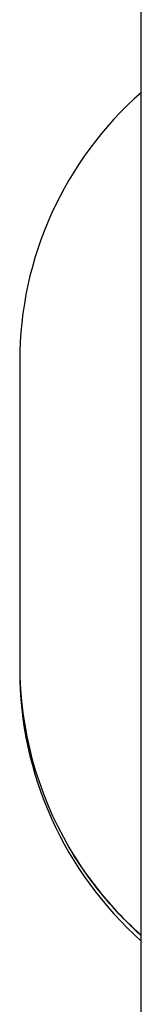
# Model space of a CAD drawing. Extents: x 0 to 8410, y 0 to 5940.
# Tile 142 of 212: x 6980 to 6998, y 3710 to 3852. Entities that reach past the tile are written whole.
import ezdxf

# ---------------------------------------------------------------- set-up
doc = ezdxf.new("R2010")
doc.units = 0
doc.header["$LTSCALE"] = 10
doc.layers.get('0').update_dxf_attribs({"linetype": 'CONTINUOUS'})

msp = doc.modelspace()

# ---------------------------------------------------------------- linework, layer by layer
at = {"color": 7, "linetype": 'CONTINUOUS'}
for p, q in [((6997.78, 3001.6), (6997.78, 4397.8)), ((6980.28, 3803.06), (6980.28, 3758.43))]:
    msp.add_line(p, q, dxfattribs=at)
for centre, major_axis, ratio, start_param, end_param in [((7032.78, 3802.71), (49.47, -17.76), 0.989458, 2.641775, 3.482844), ((7032.78, 3758.84), (49.07, -18.88), 0.989046, 3.50515, 4.032678), ((7032.78, 3758.08), (49.47, -17.76), 0.989458, 3.482844, 4.323913)]:
    msp.add_ellipse(centre, major_axis=major_axis, ratio=ratio, start_param=start_param, end_param=end_param, dxfattribs=at)
at = {"color": 8, "linetype": 'CONTINUOUS'}
msp.add_ellipse((7032.78, 3758.84), major_axis=(49.07, -18.88), ratio=0.989046, start_param=4.032678, end_param=4.346218, dxfattribs=at)
at = {"color": 7, "linetype": 'CONTINUOUS'}
msp.add_open_spline([(6997.78, 3720.32), (6996.82, 3721.21), (6994.87, 3723.02), (6992.21, 3726.03), (6989.76, 3729.27), (6988.17, 3731.6), (6987.47, 3732.89), (6987.42, 3732.99)], degree=3, knots=[0, 0, 0, 0, 0.237609, 0.484825, 0.732021, 0.979196, 1, 1, 1, 1], dxfattribs=at)

doc.saveas('drawing.dxf')
